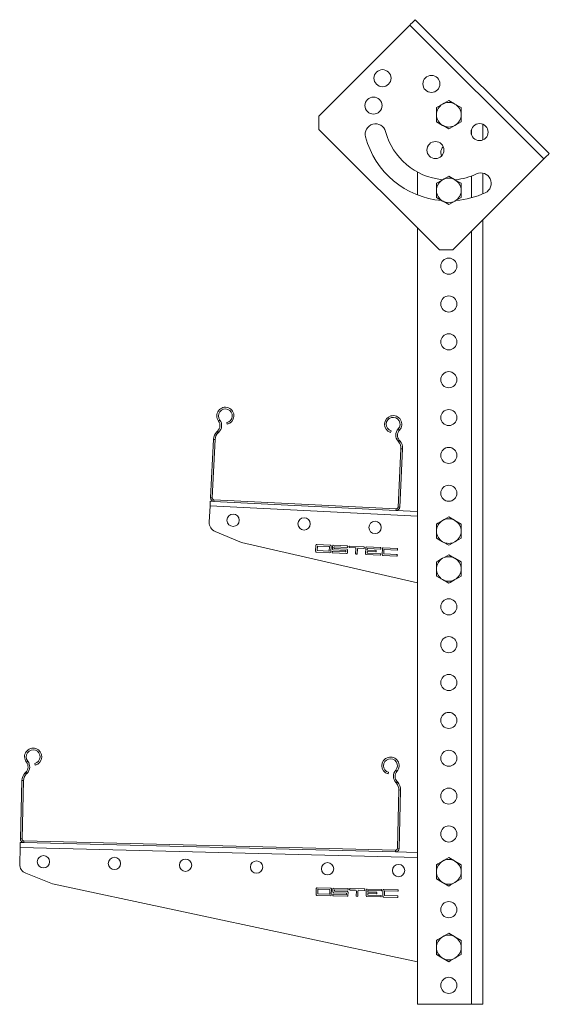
# Model space of a CAD drawing. Header units: millimetres. Extents: x -189 to 390, y -1209 to -93.
# Tile 4 of 5: x -189 to 90, y -614 to -93. Entities that reach past the tile are written whole.
import ezdxf

# ---------------------------------------------------------------- set-up
doc = ezdxf.new("R2010")
doc.units = ezdxf.units.MM

msp = doc.modelspace()

# ---------------------------------------------------------------- linework, layer by layer
at = {"color": 7, "linetype": 'Continuous', "lineweight": 15}
for p, q in [((19.39, -93.34), (90.1, -164.05)), ((-31.52, -144.25), (16.56, -96.17)), ((30.57, -139.79), (30.57, -143.54)), ((43.57, -139.79), (40.32, -137.91)), ((43.57, -143.54), (43.57, -139.79)), ((-31.52, -144.25), (-31.52, -151.32)), ((30.57, -143.54), (30.57, -147.3)), ((43.57, -147.3), (43.57, -143.54)), ((30.57, -147.3), (33.82, -149.17)), ((55.07, -148.58), (55.07, -156.89)), ((32.12, -214.96), (-31.52, -151.32)), ((39.19, -214.96), (87.27, -166.88)), ((20.57, -173.84), (20.57, -185.95)), ((55.07, -174.42), (55.07, -185.33)), ((30.57, -179.79), (30.57, -183.54)), ((43.57, -179.79), (40.32, -177.91)), ((43.57, -183.54), (43.57, -179.79)), ((30.57, -183.54), (30.57, -187.3)), ((43.57, -187.3), (43.57, -183.54)), ((30.57, -187.3), (33.82, -189.17)), ((55.07, -199.08), (55.07, -613.54)), ((20.57, -203.41), (20.57, -613.54)), ((32.12, -214.96), (39.19, -214.96)), ((-79.9, -307.1), (-80.09, -306.22)), ((-84.95, -310.67), (-85.31, -311.01)), ((-84.32, -311.32), (-84.69, -311.66)), ((6.56, -310.55), (6.28, -311.41)), ((-87.16, -315.06), (-88.7, -345.86)), ((-86.26, -315.1), (-87.81, -345.9)), ((10.59, -316.43), (10.26, -316.05)), ((11.27, -315.85), (10.95, -315.47)), ((10.27, -350.81), (11.81, -320.01)), ((11.17, -350.86), (12.71, -320.06)), ((-88.8, -347.76), (-86.9, -347.85)), ((-86.9, -347.85), (9.18, -352.66)), ((-86.86, -346.95), (9.22, -351.76)), ((-88.92, -350.15), (-89.35, -358.83)), ((9.18, -352.66), (20.57, -353.23)), ((43.57, -359.79), (40.32, -357.91)), ((-86.3, -363.69), (-72.33, -369.58)), ((30.57, -359.79), (30.57, -363.54)), ((30.57, -363.54), (30.57, -367.3)), ((43.57, -363.54), (43.57, -359.79)), ((43.57, -367.3), (43.57, -363.54)), ((30.57, -367.3), (33.82, -369.17)), ((-72.33, -369.58), (20.57, -390.8)), ((-33.09, -370.97), (-33.25, -374.17)), ((-25.48, -370.95), (-32.67, -370.59)), ((-32.32, -371.61), (-32.42, -373.61)), ((-32.23, -373.82), (-26.24, -374.12)), ((-26.12, -371.72), (-32.11, -371.42)), ((-26.03, -373.93), (-25.93, -371.93)), ((-25.26, -374.57), (-25.1, -371.37)), ((-24.45, -374.41), (-24.47, -374.81)), ((-24.3, -371.41), (-24.38, -373.01)), ((-17.45, -374.56), (-24.24, -374.22)), ((-24, -373.43), (-17.41, -373.76)), ((-16.49, -371.4), (-23.88, -371.03)), ((-23.55, -372.45), (-23.53, -372.05)), ((-16.77, -372.99), (-23.36, -372.66)), ((-23.32, -371.86), (-16.53, -372.2)), ((-17.22, -373.97), (-17.24, -374.37)), ((-16.47, -375.01), (-16.39, -373.41)), ((-16.32, -372.01), (-16.3, -371.61)), ((-15.5, -371.65), (-15.52, -372.05)), ((-15.33, -372.26), (-12.34, -372.41)), ((-7.7, -371.84), (-15.29, -371.46)), ((-11.96, -372.83), (-12.09, -375.43)), ((-11.29, -375.47), (-11.16, -372.87)), ((-10.74, -372.49), (-7.74, -372.64)), ((-7.53, -372.45), (-7.51, -372.05)), ((-6.72, -372.29), (-6.88, -375.49)), ((1.09, -372.28), (-6.3, -371.91)), ((-6.05, -374.93), (-6.03, -374.53)), ((-5.97, -373.33), (-5.95, -372.93)), ((-5.82, -374.34), (-1.43, -374.56)), ((-1.39, -373.76), (-5.78, -373.54)), ((-5.74, -372.74), (1.05, -373.08)), ((-1.22, -374.37), (-1.2, -373.97)), ((1.26, -372.89), (1.28, -372.49)), ((2.07, -372.73), (1.91, -375.93)), ((9.88, -372.72), (2.49, -372.35)), ((2.73, -375.37), (2.83, -373.37)), ((3.04, -373.18), (9.84, -373.52)), ((10.05, -373.33), (10.07, -372.93)), ((-32.87, -374.59), (-25.68, -374.95)), ((-24.28, -375.02), (-16.89, -375.39)), ((-11.9, -375.64), (-11.5, -375.66)), ((-6.5, -375.91), (0.89, -376.28)), ((0.93, -375.48), (-5.86, -375.14)), ((1.1, -376.09), (1.12, -375.69)), ((2.29, -376.35), (9.68, -376.72)), ((9.72, -375.92), (2.92, -375.58)), ((9.89, -376.53), (9.91, -376.13)), ((43.57, -379.79), (40.32, -377.91)), ((30.57, -379.79), (30.57, -383.54)), ((30.57, -383.54), (30.57, -387.3)), ((43.57, -383.54), (43.57, -379.79)), ((43.57, -387.3), (43.57, -383.54)), ((30.57, -387.3), (33.82, -389.17)), ((-181.24, -487.18), (-181.45, -486.3)), ((-186.19, -490.87), (-186.54, -491.23)), ((-185.55, -491.51), (-185.91, -491.86)), ((5.25, -490.97), (5, -491.83)), ((-188.3, -495.32), (-189.07, -526.15)), ((-187.4, -495.34), (-188.17, -526.17)), ((9.43, -496.75), (9.09, -496.38)), ((10.1, -496.14), (9.76, -495.77)), ((9.97, -531.12), (10.74, -500.29)), ((10.87, -531.15), (11.64, -500.32)), ((-189.11, -528.05), (-187.21, -528.09)), ((-187.21, -528.09), (8.92, -533)), ((-187.19, -527.19), (8.95, -532.1)), ((-189.18, -530.75), (-189.4, -539.49)), ((8.92, -533), (20.57, -533.29)), ((30.57, -539.79), (30.57, -543.54)), ((43.57, -539.79), (40.32, -537.91)), ((43.57, -543.54), (43.57, -539.79)), ((-186.23, -544.27), (-172.11, -549.81)), ((30.57, -543.54), (30.57, -547.3)), ((43.57, -547.3), (43.57, -543.54)), ((-172.11, -549.81), (20.57, -591.03)), ((30.57, -547.3), (33.82, -549.17)), ((-32.87, -552.36), (-32.95, -555.56)), ((-32.56, -555.97), (-25.37, -556.15)), ((-25.27, -552.15), (-32.46, -551.97)), ((-32.09, -552.98), (-32.14, -554.98)), ((-31.94, -555.18), (-25.95, -555.33)), ((-25.89, -552.93), (-31.88, -552.78)), ((-25.74, -555.14), (-25.69, -553.14)), ((-24.96, -555.76), (-24.88, -552.56)), ((-24.15, -555.58), (-24.16, -555.98)), ((-24.08, -552.58), (-24.12, -554.18)), ((-23.97, -556.18), (-16.57, -556.37)), ((-17.15, -555.55), (-23.95, -555.38)), ((-23.73, -554.59), (-17.13, -554.75)), ((-16.27, -552.37), (-23.67, -552.19)), ((-23.3, -553.6), (-23.29, -553.2)), ((-16.51, -553.97), (-23.11, -553.8)), ((-23.09, -553), (-16.29, -553.17)), ((-16.93, -554.96), (-16.94, -555.36)), ((-16.16, -555.98), (-16.12, -554.38)), ((-16.08, -552.98), (-16.07, -552.58)), ((-15.27, -552.6), (-15.28, -553)), ((-15.09, -553.2), (-12.09, -553.28)), ((-7.47, -552.59), (-15.07, -552.4)), ((-11.7, -553.69), (-11.76, -556.29)), ((-11.57, -556.49), (-11.17, -556.5)), ((-10.97, -556.31), (-10.9, -553.71)), ((-10.49, -553.32), (-7.49, -553.39)), ((-7.29, -553.2), (-7.28, -552.8)), ((-6.48, -553.02), (-6.56, -556.22)), ((1.33, -552.81), (-6.07, -552.63)), ((-5.75, -555.64), (-5.74, -555.24)), ((-5.71, -554.04), (-5.7, -553.64)), ((1.25, -556.01), (-5.55, -555.84)), ((-5.53, -555.04), (-1.13, -555.15)), ((-1.11, -554.35), (-5.51, -554.24)), ((-5.49, -553.44), (1.31, -553.61)), ((-0.93, -554.96), (-0.92, -554.56)), ((1.43, -556.62), (1.44, -556.22)), ((1.51, -553.42), (1.52, -553.02)), ((2.32, -553.24), (2.24, -556.44)), ((10.12, -553.03), (2.73, -552.85)), ((3.05, -555.86), (3.1, -553.86)), ((10.04, -556.23), (3.25, -556.06)), ((3.31, -553.66), (10.1, -553.83)), ((10.23, -556.84), (10.24, -556.44)), ((10.31, -553.64), (10.32, -553.24)), ((-6.17, -556.63), (1.23, -556.81)), ((2.63, -556.85), (10.02, -557.03)), ((30.57, -579.79), (30.57, -583.54)), ((43.57, -579.79), (40.32, -577.91)), ((43.57, -583.54), (43.57, -579.79)), ((30.57, -583.54), (30.57, -587.3)), ((30.57, -587.3), (33.82, -589.17)), ((43.57, -587.3), (43.57, -583.54)), ((20.57, -613.54), (49.07, -613.54)), ((49.07, -613.54), (55.07, -613.54))]:
    msp.add_line(p, q, dxfattribs=at)
at = {"color": 7, "linetype": 'Continuous', "lineweight": 0}
for p, q in [((16.56, -96.17), (87.27, -166.88)), ((49.07, -151.29), (49.07, -154.17)), ((49.07, -175.89), (49.07, -187.43)), ((49.07, -205.08), (49.07, -613.54)), ((-84.5, -305.37), (-83.78, -304.83)), ((-85.31, -311.01), (-84.69, -311.66)), ((-84.32, -311.32), (-84.95, -310.67)), ((11.03, -310.16), (10.37, -309.55)), ((-86.26, -315.1), (-87.16, -315.06)), ((10.95, -315.47), (10.26, -316.05)), ((10.59, -316.43), (11.27, -315.85)), ((12.71, -320.06), (11.81, -320.01)), ((-88.7, -345.86), (-87.81, -345.9)), ((-86.86, -346.95), (-86.9, -347.85)), ((-88.92, -350.15), (20.57, -355.63)), ((9.18, -352.66), (9.22, -351.76)), ((10.27, -350.81), (11.17, -350.86)), ((-185.88, -485.57), (-185.17, -485.01)), ((-186.54, -491.23), (-185.91, -491.86)), ((-185.55, -491.51), (-186.19, -490.87)), ((9.71, -490.46), (9.04, -489.87)), ((-187.4, -495.34), (-188.3, -495.32)), ((9.76, -495.77), (9.09, -496.38)), ((9.43, -496.75), (10.1, -496.14)), ((11.64, -500.32), (10.74, -500.29)), ((-189.07, -526.15), (-188.17, -526.17)), ((-187.19, -527.19), (-187.21, -528.09)), ((-189.18, -530.75), (20.57, -535.99)), ((8.92, -533), (8.95, -532.1)), ((9.97, -531.12), (10.87, -531.15))]:
    msp.add_line(p, q, dxfattribs=at)
at = {"color": 7, "linetype": 'Continuous', "lineweight": 15, "flags": 128}
for points in [[(19.39, -93.34), (19.34, -93.39), (19.18, -93.55), (18.91, -93.81), (18.56, -94.17), (18.13, -94.59), (17.65, -95.08), (17.11, -95.61), (16.56, -96.17)], [(33.82, -137.91), (31.28, -139.38), (30.57, -139.79)], [(37.07, -136.04), (34.62, -137.45), (33.82, -137.91)], [(40.32, -137.91), (40.09, -137.78), (37.07, -136.04)], [(33.82, -149.17), (34.05, -149.3), (37.07, -151.05)], [(37.07, -151.05), (37.78, -150.64), (40.32, -149.17)], [(40.32, -149.17), (41.12, -148.71), (43.57, -147.3)], [(33.22, -165.35), (33.01, -164.8), (32.82, -163.54)], [(87.27, -166.88), (87.83, -166.33), (88.36, -165.79), (88.84, -165.31), (89.27, -164.88), (89.63, -164.53), (89.89, -164.26), (90.05, -164.1), (90.1, -164.05)], [(37.07, -176.04), (34.62, -177.45), (33.82, -177.91)], [(40.32, -177.91), (40.09, -177.78), (37.07, -176.04)], [(33.82, -177.91), (31.28, -179.38), (30.57, -179.79)], [(33.82, -189.17), (34.05, -189.3), (37.07, -191.05)], [(37.07, -191.05), (37.78, -190.64), (40.32, -189.17)], [(40.32, -189.17), (41.12, -188.71), (43.57, -187.3)], [(-88.92, -350.15), (-88.9, -349.69), (-88.87, -349.24), (-88.85, -348.82), (-88.83, -348.46), (-88.82, -348.16), (-88.81, -347.94), (-88.8, -347.8), (-88.8, -347.76)], [(33.82, -357.91), (31.28, -359.38), (30.57, -359.79)], [(37.07, -356.04), (34.62, -357.45), (33.82, -357.91)], [(40.32, -357.91), (40.09, -357.78), (37.07, -356.04)], [(33.82, -369.17), (34.05, -369.3), (37.07, -371.05)], [(37.07, -371.05), (37.78, -370.64), (40.32, -369.17)], [(40.32, -369.17), (41.12, -368.71), (43.57, -367.3)], [(33.82, -377.91), (31.28, -379.38), (30.57, -379.79)], [(37.07, -376.04), (34.62, -377.45), (33.82, -377.91)], [(40.32, -377.91), (40.09, -377.78), (37.07, -376.04)], [(33.82, -389.17), (34.05, -389.3), (37.07, -391.05)], [(37.07, -391.05), (37.78, -390.64), (40.32, -389.17)], [(40.32, -389.17), (41.12, -388.71), (43.57, -387.3)], [(-189.18, -530.75), (-189.17, -530.22), (-189.16, -529.71), (-189.14, -529.25), (-189.13, -528.84), (-189.13, -528.5), (-189.12, -528.25), (-189.12, -528.1), (-189.11, -528.05)], [(33.82, -537.91), (31.28, -539.38), (30.57, -539.79)], [(37.07, -536.04), (34.62, -537.45), (33.82, -537.91)], [(40.32, -537.91), (40.09, -537.78), (37.07, -536.04)], [(33.82, -549.17), (34.05, -549.3), (37.07, -551.05)], [(37.07, -551.05), (37.78, -550.64), (40.32, -549.17)], [(40.32, -549.17), (41.12, -548.71), (43.57, -547.3)], [(37.07, -576.04), (34.62, -577.45), (33.82, -577.91)], [(40.32, -577.91), (40.09, -577.78), (37.07, -576.04)], [(33.82, -577.91), (31.28, -579.38), (30.57, -579.79)], [(40.32, -589.17), (41.12, -588.71), (43.57, -587.3)], [(33.82, -589.17), (34.05, -589.3), (37.07, -591.05)], [(37.07, -591.05), (37.78, -590.64), (40.32, -589.17)]]:
    msp.add_lwpolyline(points, dxfattribs=at)
at = {"color": 7, "linetype": 'Continuous', "lineweight": 15}
for centre, radius in [((2.07, -124.24), 4.5), ((27.88, -127.28), 4.5), ((-2.67, -138.73), 4.5), ((53.33, -152.73), 4.5), ((30, -162.21), 4.5), ((37.07, -223.54), 4.25), ((37.07, -243.54), 4.25), ((37.07, -263.54), 4.25), ((37.07, -283.54), 4.25), ((37.07, -303.54), 4.25), ((37.07, -323.54), 4.25), ((37.07, -343.54), 4.25), ((-76.79, -357.84), 3.25), ((-39.34, -359.72), 3.25), ((-1.88, -361.59), 3.25), ((37.07, -403.54), 4.25), ((37.07, -423.54), 4.25), ((37.07, -443.54), 4.25), ((37.07, -463.54), 4.25), ((37.07, -483.54), 4.25), ((37.07, -503.54), 4.25), ((37.07, -523.54), 4.25), ((-176.86, -538.19), 3.25), ((-139.38, -539.13), 3.25), ((-101.89, -540.07), 3.25), ((-64.4, -541), 3.25), ((-26.91, -541.94), 3.25), ((10.58, -542.88), 3.25), ((37.07, -563.54), 4.25), ((37.07, -603.54), 4.25)]:
    msp.add_circle(centre, radius, dxfattribs=at)
for centre, radius, start, end in [((37.07, -143.54), 6.5, 120.0011, 179.9988), ((37.07, -143.54), 6.5, 59.9994, 120.0006), ((37.07, -143.54), 6.5, 359.9995, 60.0006), ((37.07, -143.54), 6.5, 180.0012, 239.9989), ((37.07, -143.54), 6.5, 299.9994, 0.0005), ((-1.57, -153.88), 5.5, 14.9707, 194.9707), ((37.07, -143.54), 6.5, 239.9994, 300.0006), ((37.07, -143.54), 45.5, 194.9709, 265.2701), ((37.07, -143.54), 34.5, 194.9707, 264.2572), ((37.07, -163.54), 4.25, 133.4998, 179.9993), ((37.07, -143.54), 34.5, 275.7366, 294.9704), ((53.96, -179.8), 5.5, 294.9707, 114.9705), ((37.07, -183.54), 6.5, 120.0011, 179.9988), ((37.07, -183.54), 6.5, 59.9994, 120.0006), ((37.07, -183.54), 6.5, 359.9995, 60.0006), ((37.07, -183.54), 6.5, 180.0015, 239.9984), ((37.07, -183.54), 6.5, 299.9999, 0.0002), ((37.07, -143.54), 45.5, 274.8152, 294.9707), ((37.07, -183.54), 6.5, 240.0004, 299.9996), ((-80.86, -302.65), 4.55, 282.134, 216.8165), ((-80.86, -302.65), 3.65, 282.1342, 216.8168), ((-87.7, -307.77), 4, 313.5986, 36.8162), ((-87.7, -307.77), 4.9, 313.5986, 36.8161), ((7.68, -307.08), 4.55, 317.4514, 252.1345), ((7.68, -307.08), 3.65, 317.4515, 252.1336), ((-81.17, -315.36), 6, 133.598, 177.1339), ((-81.17, -315.36), 5.1, 133.5985, 177.1333), ((13.98, -312.86), 4.9, 137.4515, 220.6697), ((13.98, -312.86), 4, 137.4524, 220.669), ((6.72, -319.76), 5.1, 357.1342, 40.6687), ((6.72, -319.76), 6, 357.1352, 40.6695), ((-86.81, -345.95), 1.9, 177.1356, 267.1328), ((-86.81, -345.95), 1, 177.1353, 267.1319), ((9.27, -350.76), 1.9, 267.1364, 357.1328), ((9.27, -350.76), 1, 267.1308, 357.133), ((-84.36, -359.08), 5, 177.1341, 247.134), ((37.07, -363.54), 6.5, 120.0011, 179.9988), ((37.07, -363.54), 6.5, 59.9994, 120.0006), ((37.07, -363.54), 6.5, 359.9995, 60.0006), ((37.07, -363.54), 6.5, 180.0013, 239.9987), ((37.07, -363.54), 6.5, 299.9996, 0.0004), ((37.07, -363.54), 6.5, 239.9999, 300.0001), ((-32.85, -374.19), 0.4, 177.1383, 267.1305), ((-32.69, -370.99), 0.4, 87.1383, 177.1305), ((-32.22, -373.62), 0.2, 177.1383, 267.1305), ((-32.12, -371.62), 0.2, 87.1452, 177.1236), ((-26.23, -373.92), 0.2, 267.1313, 357.1375), ((-26.13, -371.92), 0.2, 357.1383, 87.1305), ((-25.5, -371.35), 0.4, 357.1288, 87.1335), ((-24.25, -374.42), 0.2, 87.1375, 177.1313), ((-23.98, -373.03), 0.4, 177.1383, 267.1305), ((-23.9, -371.43), 0.4, 87.1344, 177.1304), ((-23.35, -372.46), 0.2, 177.1313, 267.1375), ((-23.33, -372.06), 0.2, 87.1313, 177.1375), ((-17.44, -374.36), 0.2, 267.1313, 357.1375), ((-17.42, -373.96), 0.2, 357.138, 87.1398), ((-16.79, -373.39), 0.4, 357.1383, 87.1305), ((-16.52, -372), 0.2, 267.1237, 357.1451), ((-16.5, -371.6), 0.2, 357.138, 87.1398), ((-15.32, -372.06), 0.2, 177.138, 267.1398), ((-15.3, -371.66), 0.2, 87.1313, 177.1375), ((-12.36, -372.81), 0.4, 357.123, 87.1458), ((-10.76, -372.89), 0.4, 87.1413, 177.1274), ((-7.73, -372.44), 0.2, 267.1237, 357.1451), ((-7.71, -372.04), 0.2, 357.138, 87.1398), ((-6.32, -372.31), 0.4, 87.1275, 177.1413), ((-5.83, -374.54), 0.2, 87.159, 177.1098), ((-5.77, -373.34), 0.2, 177.138, 267.1398), ((-5.75, -372.94), 0.2, 87.1313, 177.1375), ((-1.42, -374.36), 0.2, 267.1313, 357.1375), ((-1.4, -373.96), 0.2, 357.1386, 87.1213), ((1.06, -372.88), 0.2, 267.1313, 357.1375), ((1.08, -372.48), 0.2, 357.138, 87.1398), ((2.47, -372.75), 0.4, 87.1275, 177.1413), ((3.03, -373.38), 0.2, 87.159, 177.1098), ((9.85, -373.32), 0.2, 267.1313, 357.1375), ((9.87, -372.92), 0.2, 357.1386, 87.1213), ((-25.66, -374.55), 0.4, 267.1344, 357.1344), ((-24.27, -374.82), 0.2, 177.1383, 267.1305), ((-16.87, -374.99), 0.4, 267.1413, 357.1274), ((-11.89, -375.44), 0.2, 177.138, 267.1398), ((-11.49, -375.46), 0.2, 267.1238, 357.1405), ((-6.48, -375.51), 0.4, 177.1213, 267.1365), ((-5.85, -374.94), 0.2, 177.1386, 267.1213), ((0.9, -376.08), 0.2, 267.159, 357.1098), ((0.92, -375.68), 0.2, 357.1386, 87.1213), ((2.31, -375.95), 0.4, 177.1363, 267.1305), ((2.93, -375.38), 0.2, 177.1386, 267.1213), ((9.69, -376.52), 0.2, 267.1313, 357.1375), ((9.71, -376.12), 0.2, 357.1386, 87.1213), ((37.07, -383.54), 6.5, 120.0013, 179.9987), ((37.07, -383.54), 6.5, 60.0004, 119.9996), ((37.07, -383.54), 6.5, 359.9996, 60.0004), ((37.07, -383.54), 6.5, 180.0013, 239.9987), ((37.07, -383.54), 6.5, 299.9996, 0.0004), ((37.07, -383.54), 6.5, 239.9999, 300.0001), ((-182.3, -482.75), 4.55, 283.5676, 218.2497), ((-182.3, -482.75), 3.65, 283.5675, 218.2499), ((6.29, -487.47), 4.55, 318.885, 253.568), ((-189.02, -488.05), 4, 315.032, 38.2501), ((-189.02, -488.05), 4.9, 315.0316, 38.25), ((6.29, -487.47), 3.65, 318.8851, 253.5678), ((-182.3, -495.47), 6, 135.0316, 178.5673), ((-182.3, -495.47), 5.1, 135.0314, 178.5676), ((12.73, -493.09), 4.9, 138.8853, 222.1034), ((12.73, -493.09), 4, 138.8852, 222.1035), ((5.64, -500.17), 5.1, 358.5673, 42.1033), ((5.64, -500.17), 6, 358.5663, 42.1044), ((-187.17, -526.19), 1.9, 178.5674, 268.5672), ((-187.17, -526.19), 1, 178.5692, 268.5661), ((8.97, -531.1), 1.9, 268.5666, 358.5676), ((8.97, -531.1), 1, 268.5685, 358.5676), ((-184.4, -539.62), 5, 178.5676, 248.5673), ((37.07, -543.54), 6.5, 120.0013, 179.9987), ((37.07, -543.54), 6.5, 59.9999, 120.0001), ((37.07, -543.54), 6.5, 359.9996, 60.0004), ((37.07, -543.54), 6.5, 180.0013, 239.9987), ((37.07, -543.54), 6.5, 299.9996, 0.0004), ((37.07, -543.54), 6.5, 240.0004, 299.9996), ((-32.55, -555.57), 0.4, 178.5692, 268.5705), ((-32.47, -552.37), 0.4, 88.5655, 178.5698), ((-31.94, -554.98), 0.2, 178.5618, 268.5735), ((-31.89, -552.98), 0.2, 88.5662, 178.5776), ((-25.94, -555.13), 0.2, 268.5662, 358.5732), ((-25.89, -553.13), 0.2, 358.5618, 88.5735), ((-25.36, -555.75), 0.4, 268.5693, 358.566), ((-25.28, -552.55), 0.4, 358.5653, 88.5699), ((-23.96, -555.98), 0.2, 178.5797, 268.5514), ((-23.95, -555.58), 0.2, 88.5662, 178.5732), ((-23.72, -554.19), 0.4, 178.5693, 268.566), ((-23.68, -552.59), 0.4, 88.5685, 178.5626), ((-23.1, -553.6), 0.2, 178.5618, 268.5735), ((-23.09, -553.2), 0.2, 88.5723, 178.5588), ((-17.14, -555.35), 0.2, 268.552, 358.5874), ((-17.13, -554.95), 0.2, 358.565, 88.5574), ((-16.56, -555.97), 0.4, 268.5662, 358.5732), ((-16.52, -554.37), 0.4, 358.5618, 88.5735), ((-16.28, -552.97), 0.2, 268.5641, 358.5587), ((-16.27, -552.57), 0.2, 358.5619, 88.5646), ((-15.08, -553), 0.2, 178.5616, 268.5824), ((-15.07, -552.6), 0.2, 88.5804, 178.559), ((-12.1, -553.68), 0.4, 358.5782, 88.555), ((-11.56, -556.29), 0.2, 178.5616, 268.5824), ((-11.17, -556.3), 0.2, 268.5566, 358.5662), ((-10.5, -553.72), 0.4, 88.5685, 178.5626), ((-7.49, -553.19), 0.2, 268.5804, 358.559), ((-7.48, -552.79), 0.2, 358.5616, 88.5824), ((-6.16, -556.23), 0.4, 178.5767, 268.5586), ((-6.08, -553.03), 0.4, 88.5723, 178.5588), ((-5.55, -555.64), 0.2, 178.5619, 268.5646), ((-5.54, -555.24), 0.2, 88.5641, 178.5587), ((-5.51, -554.04), 0.2, 178.569, 268.5575), ((-5.5, -553.64), 0.2, 88.5641, 178.5587), ((-1.13, -554.95), 0.2, 268.5641, 358.5587), ((-1.12, -554.55), 0.2, 358.5619, 88.5646), ((1.23, -556.61), 0.2, 268.5804, 358.559), ((1.24, -556.21), 0.2, 358.5616, 88.5824), ((1.31, -553.41), 0.2, 268.552, 358.5874), ((1.32, -553.01), 0.2, 358.5619, 88.5646), ((2.64, -556.45), 0.4, 178.5618, 268.5735), ((2.72, -553.25), 0.4, 88.5662, 178.5732), ((3.25, -555.86), 0.2, 178.5619, 268.5646), ((3.3, -553.86), 0.2, 88.5804, 178.559), ((10.04, -556.43), 0.2, 358.5619, 88.5646), ((10.11, -553.63), 0.2, 268.5641, 358.5587), ((10.12, -553.23), 0.2, 358.565, 88.5574), ((10.03, -556.83), 0.2, 268.5641, 358.5587), ((37.07, -583.54), 6.5, 59.9999, 120.0001), ((37.07, -583.54), 6.5, 120.0013, 179.9985), ((37.07, -583.54), 6.5, 359.9998, 60.0004), ((37.07, -583.54), 6.5, 180.0013, 239.9987), ((37.07, -583.54), 6.5, 299.9996, 0.0004), ((37.07, -583.54), 6.5, 239.9999, 300.0001)]:
    msp.add_arc(centre, radius, start, end, dxfattribs=at)

doc.saveas('drawing.dxf')
